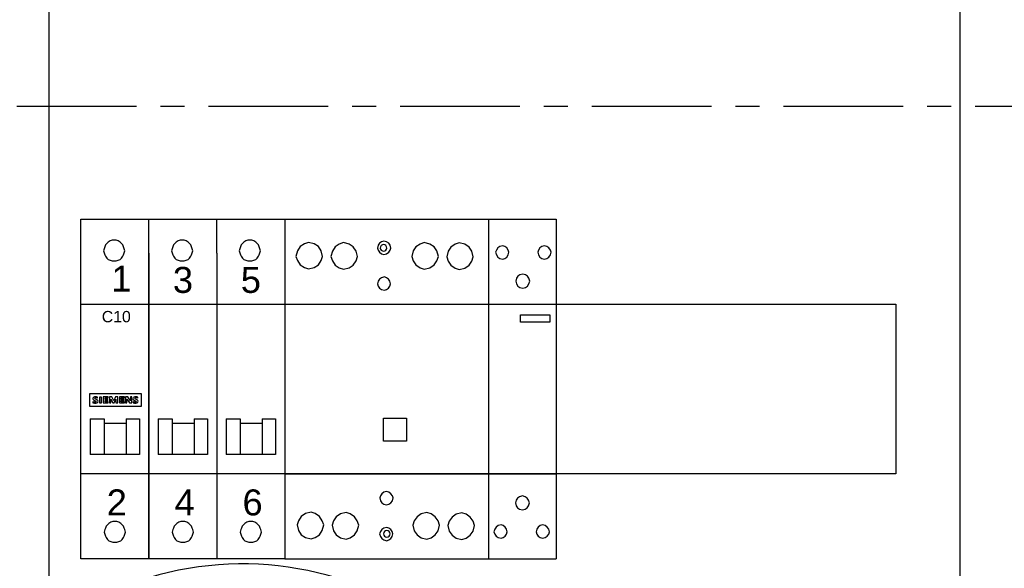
# Model space of a CAD drawing. Header units: millimetres. Extents: x 449515 to 838834, y -400723 to -307130.
# Tile 31 of 38: x 833591 to 836201, y -317605 to -316151. Entities that reach past the tile are written whole.
import ezdxf

# ---------------------------------------------------------------- set-up
doc = ezdxf.new("R2010")
doc.units = ezdxf.units.MM
doc.header["$LTSCALE"] = 25.4
doc.linetypes.add('CENTER', pattern=[2, 1.25, -0.25, 0.25, -0.25])
for name, color, linetype in [('!Siemens drzwi', 7, 'Continuous'), ('R5', 7, 'Continuous'), ('RPOMP', 7, 'Continuous')]:
    doc.layers.add(name, color=color, linetype=linetype)
doc.layers.add('!Siemens Podklad_8GK_sikus', color=250, linetype='Continuous', lineweight=100)
doc.styles.get("Standard").update_dxf_attribs({"font": 'arial.ttf'})

# ---------------------------------------------------------------- blocks, each defined once
blk = doc.blocks.new('D_A630_P_W1950-1800_S800-750_G210i')
at = {"color": 0}
blk.add_line((52.5, 185, 4.5), (52.5, 0, 4.5), dxfattribs=at)
blk = doc.blocks.new('AD_A630_P_W1950-1800_S800-750_G210~1')
at = {"layer": '!Siemens drzwi', "color": 0, "linetype": 'ByBlock', "lineweight": -2, "xscale": 10, "yscale": 10, "zscale": 10}
blk.add_blockref('D_A630_P_W1950-1800_S800-750_G210i', (0, 100), dxfattribs=at)
blk = doc.blocks.new('AD_8GK4351-4KK22')
at = {"color": 0}
for p, q in [((8.5, -25.63), (8.5, -575)), ((17, -547.5), (17, -502.5)), ((17, -502.5), (233, -502.5)), ((17, -547.5), (17, -502.5)), ((17, -502.5), (233, -502.5)), ((233, -502.5), (233, -547.5)), ((233, -502.5), (233, -547.5)), ((233, -502.5), (233, -547.5)), ((233, -547.5), (17, -547.5)), ((233, -547.5), (17, -547.5))]:
    blk.add_line(p, q, dxfattribs=at)
blk.add_arc((59.78, -657.06), 85.72, 49.8903, 106.802, dxfattribs=at)
blk = doc.blocks.new('*U670')
at = {"layer": '!Siemens Podklad_8GK_sikus', "color": 4, "linetype": 'CENTER', "lineweight": -2}
blk.add_line((0, -750), (500, -750), dxfattribs=at)
blk = doc.blocks.new('AD_5TT584-0~1')
at = {"color": 0, "linetype": 'Continuous'}
for p, q in [((0, 67.5), (0, -22.5)), ((0, 67.5), (54, 67.5)), ((4.1, 60.26), (3.36, 59.15)), ((5.21, 61), (4.1, 60.26)), ((6.33, 61.37), (5.21, 61)), ((7.81, 61), (6.33, 61.37)), ((8.93, 60.26), (7.81, 61)), ((9.67, 59.15), (8.93, 60.26)), ((13.37, 60.18), (12.63, 59.07)), ((14.48, 60.92), (13.37, 60.18)), ((15.59, 61.29), (14.48, 60.92)), ((17.08, 60.92), (15.59, 61.29)), ((18.19, 60.18), (17.08, 60.92)), ((18.94, 59.07), (18.19, 60.18)), ((24.77, 60.59), (24.59, 59.85)), ((25.14, 61.15), (24.77, 60.59)), ((25.7, 61.52), (25.14, 61.15)), ((25.42, 60.22), (25.33, 59.85)), ((25.61, 60.5), (25.42, 60.22)), ((25.89, 60.68), (25.61, 60.5)), ((26.26, 61.7), (25.7, 61.52)), ((26.26, 60.78), (25.89, 60.68)), ((27, 61.52), (26.26, 61.7)), ((26.54, 60.68), (26.26, 60.78)), ((26.81, 60.5), (26.54, 60.68)), ((27, 60.22), (26.81, 60.5)), ((27.56, 61.15), (27, 61.52)), ((27.09, 59.85), (27, 60.22)), ((27.93, 60.59), (27.56, 61.15)), ((28.11, 59.85), (27.93, 60.59)), ((34.79, 60.19), (34.05, 59.08)), ((35.9, 60.93), (34.79, 60.19)), ((37.01, 61.3), (35.9, 60.93)), ((38.5, 60.93), (37.01, 61.3)), ((39.61, 60.19), (38.5, 60.93)), ((40.35, 59.08), (39.61, 60.19)), ((44.05, 60.11), (43.31, 59)), ((45.17, 60.85), (44.05, 60.11)), ((46.28, 61.22), (45.17, 60.85)), ((47.77, 60.85), (46.28, 61.22)), ((48.88, 60.11), (47.77, 60.85)), ((49.62, 59), (48.88, 60.11)), ((3.36, 59.15), (2.99, 57.66)), ((2.99, 57.66), (3.36, 56.55)), ((10.04, 57.66), (9.67, 59.15)), ((9.67, 56.55), (10.04, 57.66)), ((12.63, 59.07), (12.25, 57.58)), ((12.25, 57.58), (12.63, 56.47)), ((19.31, 57.58), (18.94, 59.07)), ((18.94, 56.47), (19.31, 57.58)), ((24.59, 59.85), (24.77, 59.29)), ((24.77, 59.29), (25.14, 58.74)), ((25.14, 58.74), (25.7, 58.36)), ((25.33, 59.85), (25.42, 59.57)), ((25.42, 59.57), (25.61, 59.29)), ((25.61, 59.29), (25.89, 59.11)), ((25.7, 58.36), (26.26, 58.18)), ((25.89, 59.11), (26.26, 59.01)), ((26.26, 59.01), (26.54, 59.11)), ((26.26, 58.18), (27, 58.36)), ((26.54, 59.11), (26.81, 59.29)), ((26.81, 59.29), (27, 59.57)), ((27, 59.57), (27.09, 59.85)), ((27, 58.36), (27.56, 58.74)), ((27.56, 58.74), (27.93, 59.29)), ((27.93, 59.29), (28.11, 59.85)), ((34.05, 59.08), (33.67, 57.59)), ((33.67, 57.59), (34.05, 56.48)), ((40.73, 57.59), (40.35, 59.08)), ((40.35, 56.48), (40.73, 57.59)), ((43.31, 59), (42.94, 57.51)), ((42.94, 57.51), (43.31, 56.4)), ((49.99, 57.51), (49.62, 59)), ((49.62, 56.4), (49.99, 57.51)), ((3.36, 56.55), (4.1, 55.44)), ((4.1, 55.44), (5.21, 54.69)), ((7.81, 54.69), (8.93, 55.44)), ((8.93, 55.44), (9.67, 56.55)), ((12.63, 56.47), (13.37, 55.36)), ((13.37, 55.36), (14.48, 54.61)), ((17.08, 54.61), (18.19, 55.36)), ((18.19, 55.36), (18.94, 56.47)), ((34.05, 56.48), (34.79, 55.37)), ((34.79, 55.37), (35.9, 54.62)), ((38.5, 54.62), (39.61, 55.37)), ((39.61, 55.37), (40.35, 56.48)), ((43.31, 56.4), (44.05, 55.29)), ((44.05, 55.29), (45.17, 54.54)), ((47.77, 54.54), (48.88, 55.29)), ((48.88, 55.29), (49.62, 56.4)), ((5.21, 54.69), (6.33, 54.32)), ((6.33, 54.32), (7.81, 54.69)), ((14.48, 54.61), (15.59, 54.24)), ((15.59, 54.24), (17.08, 54.61)), ((35.9, 54.62), (37.01, 54.25)), ((37.01, 54.25), (38.5, 54.62)), ((45.17, 54.54), (46.28, 54.17)), ((46.28, 54.17), (47.77, 54.54)), ((24.75, 51.08), (24.56, 50.34)), ((24.56, 50.34), (24.75, 49.78)), ((25.12, 51.64), (24.75, 51.08)), ((24.75, 49.78), (25.12, 49.23)), ((25.67, 52.01), (25.12, 51.64)), ((26.42, 52.2), (25.67, 52.01)), ((26.97, 52.01), (26.42, 52.2)), ((27.53, 51.64), (26.97, 52.01)), ((27.9, 51.08), (27.53, 51.64)), ((27.53, 49.23), (27.9, 49.78)), ((28.09, 50.34), (27.9, 51.08)), ((27.9, 49.78), (28.09, 50.34)), ((25.12, 49.23), (25.67, 48.86)), ((25.67, 48.86), (26.42, 48.67)), ((26.42, 48.67), (26.97, 48.86)), ((26.97, 48.86), (27.53, 49.23)), ((0, 45), (54, 45)), ((0, 0), (54, 0)), ((26.31, -4.87), (25.75, -5.24)), ((26.87, -4.69), (26.31, -4.87)), ((27.61, -4.87), (26.87, -4.69)), ((28.17, -5.24), (27.61, -4.87)), ((25.38, -5.8), (25.2, -6.36)), ((25.2, -6.36), (25.38, -7.1)), ((25.75, -5.24), (25.38, -5.8)), ((25.38, -7.1), (25.75, -7.66)), ((25.75, -7.66), (26.31, -8.03)), ((27.61, -8.03), (28.17, -7.66)), ((28.54, -5.8), (28.17, -5.24)), ((28.17, -7.66), (28.54, -7.1)), ((28.72, -6.36), (28.54, -5.8)), ((28.54, -7.1), (28.72, -6.36)), ((7, -10.15), (5.52, -10.52)), ((8.12, -10.52), (7, -10.15)), ((16.27, -10.23), (14.78, -10.6)), ((17.38, -10.6), (16.27, -10.23)), ((26.31, -8.03), (26.87, -8.21)), ((26.87, -8.21), (27.61, -8.03)), ((37.69, -10.22), (36.2, -10.59)), ((38.8, -10.59), (37.69, -10.22)), ((46.96, -10.3), (45.47, -10.67)), ((48.07, -10.67), (46.96, -10.3)), ((3.66, -12.38), (3.29, -13.49)), ((4.4, -11.26), (3.66, -12.38)), ((5.52, -10.52), (4.4, -11.26)), ((9.23, -11.26), (8.12, -10.52)), ((9.97, -12.38), (9.23, -11.26)), ((10.34, -13.49), (9.97, -12.38)), ((12.93, -12.46), (12.56, -13.57)), ((13.67, -11.34), (12.93, -12.46)), ((14.78, -10.6), (13.67, -11.34)), ((18.5, -11.34), (17.38, -10.6)), ((19.24, -12.46), (18.5, -11.34)), ((19.61, -13.57), (19.24, -12.46)), ((34.35, -12.45), (33.98, -13.56)), ((35.09, -11.33), (34.35, -12.45)), ((36.2, -10.59), (35.09, -11.33)), ((39.92, -11.33), (38.8, -10.59)), ((40.66, -12.45), (39.92, -11.33)), ((41.03, -13.56), (40.66, -12.45)), ((43.62, -12.53), (43.24, -13.64)), ((44.36, -11.41), (43.62, -12.53)), ((45.47, -10.67), (44.36, -11.41)), ((49.18, -11.41), (48.07, -10.67)), ((49.92, -12.53), (49.18, -11.41)), ((50.3, -13.64), (49.92, -12.53)), ((3.29, -13.49), (3.66, -14.97)), ((3.66, -14.97), (4.4, -16.09)), ((9.23, -16.09), (9.97, -14.97)), ((9.97, -14.97), (10.34, -13.49)), ((12.56, -13.57), (12.93, -15.05)), ((12.93, -15.05), (13.67, -16.17)), ((18.5, -16.17), (19.24, -15.05)), ((19.24, -15.05), (19.61, -13.57)), ((25.36, -15.27), (25.17, -15.83)), ((25.73, -14.71), (25.36, -15.27)), ((26.28, -14.34), (25.73, -14.71)), ((26.28, -15.55), (26.19, -15.83)), ((27.03, -14.16), (26.28, -14.34)), ((26.47, -15.27), (26.28, -15.55)), ((26.75, -15.08), (26.47, -15.27)), ((27.03, -14.99), (26.75, -15.08)), ((27.58, -14.34), (27.03, -14.16)), ((27.4, -15.08), (27.03, -14.99)), ((27.68, -15.27), (27.4, -15.08)), ((28.14, -14.71), (27.58, -14.34)), ((27.86, -15.55), (27.68, -15.27)), ((27.95, -15.83), (27.86, -15.55)), ((28.51, -15.27), (28.14, -14.71)), ((28.7, -15.83), (28.51, -15.27)), ((33.98, -13.56), (34.35, -15.04)), ((34.35, -15.04), (35.09, -16.16)), ((39.92, -16.16), (40.66, -15.04)), ((40.66, -15.04), (41.03, -13.56)), ((43.24, -13.64), (43.62, -15.12)), ((43.62, -15.12), (44.36, -16.24)), ((49.18, -16.24), (49.92, -15.12)), ((49.92, -15.12), (50.3, -13.64)), ((4.4, -16.09), (5.52, -16.83)), ((5.52, -16.83), (7, -17.2)), ((7, -17.2), (8.12, -16.83)), ((8.12, -16.83), (9.23, -16.09)), ((13.67, -16.17), (14.78, -16.91)), ((14.78, -16.91), (16.27, -17.28)), ((16.27, -17.28), (17.38, -16.91)), ((17.38, -16.91), (18.5, -16.17)), ((25.17, -15.83), (25.36, -16.57)), ((25.36, -16.57), (25.73, -17.12)), ((25.73, -17.12), (26.28, -17.5)), ((26.19, -15.83), (26.28, -16.2)), ((26.28, -16.2), (26.47, -16.47)), ((26.28, -17.5), (27.03, -17.68)), ((26.47, -16.47), (26.75, -16.66)), ((26.75, -16.66), (27.03, -16.75)), ((27.03, -16.75), (27.4, -16.66)), ((27.03, -17.68), (27.58, -17.5)), ((27.4, -16.66), (27.68, -16.47)), ((27.58, -17.5), (28.14, -17.12)), ((27.68, -16.47), (27.86, -16.2)), ((27.86, -16.2), (27.95, -15.83)), ((28.14, -17.12), (28.51, -16.57)), ((28.51, -16.57), (28.7, -15.83)), ((35.09, -16.16), (36.2, -16.9)), ((36.2, -16.9), (37.69, -17.27)), ((37.69, -17.27), (38.8, -16.9)), ((38.8, -16.9), (39.92, -16.16)), ((44.36, -16.24), (45.47, -16.98)), ((45.47, -16.98), (46.96, -17.35)), ((46.96, -17.35), (48.07, -16.98)), ((48.07, -16.98), (49.18, -16.24)), ((0, -22.5), (54, -22.5))]:
    blk.add_line(p, q, dxfattribs=at)
at = {"color": 0}
for p, q in [((54, 67.5), (54, -22.5)), ((26.21, 8.69), (26.21, 14.74)), ((26.21, 14.74), (32.26, 14.74)), ((32.26, 14.74), (32.26, 8.69)), ((32.26, 8.69), (26.21, 8.69))]:
    blk.add_line(p, q, dxfattribs=at)
blk = doc.blocks.new('AD_5TT580-0(2)~1')
at = {"color": 0, "linetype": 'Continuous'}
for p, q in [((0, 67.5), (0, -22.5)), ((0, 67.5), (18, 67.5)), ((18, 67.5), (18, -22.5)), ((18, 67.5), (18, -22.5)), ((3.03, 60.27), (2.48, 59.9)), ((3.78, 60.45), (3.03, 60.27)), ((4.33, 60.27), (3.78, 60.45)), ((4.89, 59.9), (4.33, 60.27)), ((14.2, 60.27), (13.64, 59.9)), ((14.75, 60.45), (14.2, 60.27)), ((15.49, 60.27), (14.75, 60.45)), ((16.05, 59.9), (15.49, 60.27)), ((2.11, 59.34), (1.92, 58.78)), ((1.92, 58.78), (2.11, 58.04)), ((2.48, 59.9), (2.11, 59.34)), ((2.11, 58.04), (2.48, 57.48)), ((2.48, 57.48), (3.03, 57.11)), ((4.33, 57.11), (4.89, 57.48)), ((5.26, 59.34), (4.89, 59.9)), ((4.89, 57.48), (5.26, 58.04)), ((5.45, 58.78), (5.26, 59.34)), ((5.26, 58.04), (5.45, 58.78)), ((13.27, 59.34), (13.08, 58.78)), ((13.08, 58.78), (13.27, 58.04)), ((13.64, 59.9), (13.27, 59.34)), ((13.27, 58.04), (13.64, 57.48)), ((13.64, 57.48), (14.2, 57.11)), ((15.49, 57.11), (16.05, 57.48)), ((16.42, 59.34), (16.05, 59.9)), ((16.05, 57.48), (16.42, 58.04)), ((16.61, 58.78), (16.42, 59.34)), ((16.42, 58.04), (16.61, 58.78)), ((3.03, 57.11), (3.78, 56.93)), ((3.78, 56.93), (4.33, 57.11)), ((14.2, 57.11), (14.75, 56.93)), ((14.75, 56.93), (15.49, 57.11)), ((7.79, 52.39), (7.42, 51.84)), ((8.35, 52.77), (7.79, 52.39)), ((9.09, 52.95), (8.35, 52.77)), ((9.83, 52.77), (9.09, 52.95)), ((10.39, 52.39), (9.83, 52.77)), ((10.76, 51.84), (10.39, 52.39)), ((7.42, 51.84), (7.23, 51.1)), ((7.23, 51.1), (7.42, 50.35)), ((7.42, 50.35), (7.79, 49.8)), ((7.79, 49.8), (8.35, 49.43)), ((9.83, 49.43), (10.39, 49.8)), ((10.39, 49.8), (10.76, 50.35)), ((10.95, 51.1), (10.76, 51.84)), ((10.76, 50.35), (10.95, 51.1)), ((8.35, 49.43), (9.09, 49.24)), ((9.09, 49.24), (9.83, 49.43)), ((0, 45), (18, 45)), ((0, 0), (18, 0)), ((7.33, -6.95), (7.14, -7.69)), ((7.14, -7.69), (7.33, -8.43)), ((7.7, -6.39), (7.33, -6.95)), ((8.26, -6.02), (7.7, -6.39)), ((9, -5.83), (8.26, -6.02)), ((9.74, -6.02), (9, -5.83)), ((10.3, -6.39), (9.74, -6.02)), ((10.67, -6.95), (10.3, -6.39)), ((10.86, -7.69), (10.67, -6.95)), ((10.67, -8.43), (10.86, -7.69)), ((7.33, -8.43), (7.7, -8.99)), ((7.7, -8.99), (8.26, -9.36)), ((8.26, -9.36), (9, -9.54)), ((9, -9.54), (9.74, -9.36)), ((9.74, -9.36), (10.3, -8.99)), ((10.3, -8.99), (10.67, -8.43)), ((1.67, -14.63), (1.48, -15.37)), ((1.48, -15.37), (1.67, -15.93)), ((2.04, -14.08), (1.67, -14.63)), ((2.59, -13.7), (2.04, -14.08)), ((3.34, -13.52), (2.59, -13.7)), ((3.89, -13.7), (3.34, -13.52)), ((4.45, -14.08), (3.89, -13.7)), ((4.82, -14.63), (4.45, -14.08)), ((5.01, -15.37), (4.82, -14.63)), ((4.82, -15.93), (5.01, -15.37)), ((12.83, -14.63), (12.64, -15.37)), ((12.64, -15.37), (12.83, -15.93)), ((13.2, -14.08), (12.83, -14.63)), ((13.76, -13.7), (13.2, -14.08)), ((14.31, -13.52), (13.76, -13.7)), ((15.06, -13.7), (14.31, -13.52)), ((15.61, -14.08), (15.06, -13.7)), ((15.98, -14.63), (15.61, -14.08)), ((16.17, -15.37), (15.98, -14.63)), ((15.98, -15.93), (16.17, -15.37)), ((1.67, -15.93), (2.04, -16.49)), ((2.04, -16.49), (2.59, -16.86)), ((2.59, -16.86), (3.34, -17.04)), ((3.34, -17.04), (3.89, -16.86)), ((3.89, -16.86), (4.45, -16.49)), ((4.45, -16.49), (4.82, -15.93)), ((12.83, -15.93), (13.2, -16.49)), ((13.2, -16.49), (13.76, -16.86)), ((13.76, -16.86), (14.31, -17.04)), ((14.31, -17.04), (15.06, -16.86)), ((15.06, -16.86), (15.61, -16.49)), ((15.61, -16.49), (15.98, -15.93)), ((0, -22.5), (18, -22.5))]:
    blk.add_line(p, q, dxfattribs=at)
at = {"color": 0}
for p, q in [((8.54, 40.26), (8.54, 42.2)), ((8.54, 42.2), (16.27, 42.2)), ((16.27, 42.2), (16.27, 40.26)), ((16.27, 40.26), (8.54, 40.26))]:
    blk.add_line(p, q, dxfattribs=at)
blk = doc.blocks.new('AD_SIEMENS_znaczeki')
at = {"color": 0}
for p, q in [((1755.293, 772.573), (1755.293, 771.993)), ((1757.763, 772.573), (1755.293, 772.573)), ((1757.763, 771.993), (1757.763, 772.573)), ((1755.45, 772.205), (1755.45, 772.149)), ((1755.501, 772.274), (1755.599, 772.234)), ((1755.652, 772.292), (1755.544, 772.343)), ((1755.675, 772.372), (1755.675, 772.422)), ((1755.773, 772.425), (1755.773, 772.143)), ((1755.864, 772.425), (1755.773, 772.425)), ((1755.773, 772.143), (1755.864, 772.143)), ((1755.864, 772.143), (1755.864, 772.425)), ((1755.939, 772.426), (1755.939, 772.141)), ((1756.18, 772.426), (1755.939, 772.426)), ((1755.939, 772.141), (1756.18, 772.141)), ((1756.03, 772.309), (1756.03, 772.379)), ((1756.03, 772.379), (1756.18, 772.379)), ((1756.159, 772.309), (1756.03, 772.309)), ((1756.03, 772.193), (1756.03, 772.266)), ((1756.03, 772.266), (1756.159, 772.266)), ((1756.18, 772.193), (1756.03, 772.193)), ((1756.159, 772.266), (1756.159, 772.309)), ((1756.18, 772.379), (1756.18, 772.426)), ((1756.18, 772.141), (1756.18, 772.193)), ((1756.235, 772.426), (1756.235, 772.141)), ((1756.347, 772.426), (1756.235, 772.426)), ((1756.235, 772.141), (1756.299, 772.141)), ((1756.299, 772.141), (1756.299, 772.321)), ((1756.299, 772.321), (1756.399, 772.141)), ((1756.444, 772.251), (1756.347, 772.426)), ((1756.399, 772.141), (1756.458, 772.141)), ((1756.53, 772.426), (1756.444, 772.251)), ((1756.458, 772.141), (1756.546, 772.321)), ((1756.637, 772.426), (1756.53, 772.426)), ((1756.546, 772.321), (1756.546, 772.141)), ((1756.546, 772.141), (1756.637, 772.141)), ((1756.637, 772.141), (1756.637, 772.426)), ((1756.712, 772.426), (1756.712, 772.141)), ((1756.953, 772.426), (1756.712, 772.426)), ((1756.712, 772.141), (1756.953, 772.141)), ((1756.803, 772.309), (1756.803, 772.379)), ((1756.803, 772.379), (1756.953, 772.379)), ((1756.932, 772.309), (1756.803, 772.309)), ((1756.803, 772.193), (1756.803, 772.266)), ((1756.803, 772.266), (1756.932, 772.266)), ((1756.953, 772.193), (1756.803, 772.193)), ((1756.932, 772.266), (1756.932, 772.309)), ((1756.953, 772.379), (1756.953, 772.426)), ((1756.953, 772.141), (1756.953, 772.193)), ((1757.008, 772.426), (1757.008, 772.141)), ((1757.11, 772.426), (1757.008, 772.426)), ((1757.008, 772.141), (1757.072, 772.141)), ((1757.072, 772.141), (1757.072, 772.326)), ((1757.072, 772.326), (1757.2, 772.141)), ((1757.238, 772.245), (1757.11, 772.426)), ((1757.2, 772.141), (1757.303, 772.141)), ((1757.238, 772.426), (1757.238, 772.245)), ((1757.303, 772.426), (1757.238, 772.426)), ((1757.303, 772.141), (1757.303, 772.426)), ((1757.361, 772.209), (1757.361, 772.149)), ((1757.407, 772.277), (1757.51, 772.227)), ((1757.563, 772.292), (1757.455, 772.343)), ((1757.585, 772.372), (1757.585, 772.422)), ((1755.293, 771.993), (1757.763, 771.993))]:
    blk.add_line(p, q, dxfattribs=at)
for centre, major_axis, start_param, end_param in [((1755.532, 772.346), (0.0852, 0), 2.06576, 3.66098), ((1755.562, 772.527), (0.383, 0), 4.4151, 4.655269), ((1755.557, 772.547), (0.465, 0), 4.480311, 4.786895), ((1755.542, 772.351), (-0.0968, 0), 0.519387, 1.135975), ((1755.576, 772.275), (-0.178, 0), -1.570796, -1.075832), ((1755.554, 772.36), (-0.0209, 0), -1.07402, 1.07402), ((1755.547, 772.289), (0.112, 0), 4.655269, 5.197087), ((1755.581, 772.316), (-0.0775, 0), 4.682533, 5.209165), ((1755.576, 772.023), (-0.465, 0), 4.499109, 4.712389), ((1755.572, 772.047), (0.383, 0), 1.298767, 1.54094), ((1755.579, 772.282), (0.163, 0), -1.49629, -1.148117), ((1755.589, 772.218), (-0.0209, 0), 2.055494, 4.227691), ((1755.609, 772.223), (0.0891, 0), -1.148117, 1.07402), ((1757.443, 772.346), (0.0852, 0), 2.06576, 3.66098), ((1757.486, 772.527), (0.383, 0), 4.378973, 4.682131), ((1757.468, 772.547), (-0.465, 0), 1.338719, 1.645302), ((1757.453, 772.351), (-0.0968, 0), 0.519387, 1.07402), ((1757.487, 772.275), (-0.178, 0), -1.570796, -1.075832), ((1757.465, 772.36), (0.0209, 0), 2.067572, 4.215613), ((1757.491, 772.316), (-0.0775, 0), 4.682533, 5.209165), ((1757.478, 772.289), (0.112, 0), 4.682131, 4.957102), ((1757.487, 772.023), (-0.465, 0), 4.499109, 4.712389), ((1757.482, 772.047), (0.383, 0), 1.298767, 1.54094), ((1757.49, 772.282), (0.163, 0), -1.49629, -1.148117), ((1757.5, 772.211), (-0.0209, 0), 1.815509, 4.215613), ((1757.52, 772.223), (0.0891, 0), -1.148117, 1.07402)]:
    blk.add_ellipse(centre, major_axis=major_axis, ratio=0.878278, start_param=start_param, end_param=end_param, dxfattribs=at)

msp = doc.modelspace()

# ---------------------------------------------------------------- linework, layer by layer
at = {"color": 0}
for p, q in [((833753.8195, -316680.1288, -200), (834293.8195, -316680.1288, -200)), ((833933.8195, -316770.1288, -200), (833933.8195, -316680.1288, -200)), ((833933.8195, -316770.1288, -200), (833933.8195, -316680.1288, -200)), ((834113.8195, -316770.1288, -200), (834113.8195, -316680.1288, -200)), ((833778.5254, -317208.6582, -200), (833815.5842, -317208.6582, -200)), ((833873.8195, -317208.6582, -200), (833909.1136, -317208.6582, -200)), ((833958.5254, -317208.6582, -200), (833995.5842, -317208.6582, -200)), ((834053.8195, -317208.6582, -200), (834089.1136, -317208.6582, -200)), ((834138.5254, -317208.6582, -200), (834175.5842, -317208.6582, -200)), ((834233.8195, -317208.6582, -200), (834269.1136, -317208.6582, -200)), ((834293.8195, -317355.1288, -200), (833753.8195, -317355.1288, -200))]:
    msp.add_line(p, q, dxfattribs=at)
at = {"color": 0, "linetype": 'Continuous'}
for p, q in [((833753.8195, -317580.1288, -200), (833753.8195, -316680.1288, -200)), ((834293.8195, -316680.1288, -200), (834293.8195, -317580.1288, -200)), ((833816.9328, -316753.4764, -200), (833815.1681, -316758.7705, -200)), ((833818.6975, -316748.1823, -200), (833816.9328, -316753.4764, -200)), ((833822.2269, -316744.6529, -200), (833818.6975, -316748.1823, -200)), ((833825.7563, -316741.1235, -200), (833822.2269, -316744.6529, -200)), ((833831.0504, -316737.5941, -200), (833825.7563, -316741.1235, -200)), ((833836.3445, -316735.8293, -200), (833831.0504, -316737.5941, -200)), ((833841.6387, -316735.8293, -200), (833836.3445, -316735.8293, -200)), ((833846.9328, -316735.8293, -200), (833841.6387, -316735.8293, -200)), ((833852.2269, -316737.5941, -200), (833846.9328, -316735.8293, -200)), ((833857.521, -316741.1235, -200), (833852.2269, -316737.5941, -200)), ((833861.0504, -316744.6529, -200), (833857.521, -316741.1235, -200)), ((833864.5798, -316748.1823, -200), (833861.0504, -316744.6529, -200)), ((833866.3445, -316753.4764, -200), (833864.5798, -316748.1823, -200)), ((833868.1092, -316758.7705, -200), (833866.3445, -316753.4764, -200)), ((833996.9328, -316753.4764, -200), (833995.1681, -316758.7705, -200)), ((833998.6975, -316748.1823, -200), (833996.9328, -316753.4764, -200)), ((834002.2269, -316744.6529, -200), (833998.6975, -316748.1823, -200)), ((834005.7563, -316741.1235, -200), (834002.2269, -316744.6529, -200)), ((834011.0504, -316737.5941, -200), (834005.7563, -316741.1235, -200)), ((834016.3445, -316735.8293, -200), (834011.0504, -316737.5941, -200)), ((834021.6387, -316735.8293, -200), (834016.3445, -316735.8293, -200)), ((834026.9328, -316735.8293, -200), (834021.6387, -316735.8293, -200)), ((834032.2269, -316737.5941, -200), (834026.9328, -316735.8293, -200)), ((834037.521, -316741.1235, -200), (834032.2269, -316737.5941, -200)), ((834041.0504, -316744.6529, -200), (834037.521, -316741.1235, -200)), ((834044.5798, -316748.1823, -200), (834041.0504, -316744.6529, -200)), ((834046.3445, -316753.4764, -200), (834044.5798, -316748.1823, -200)), ((834048.1092, -316758.7705, -200), (834046.3445, -316753.4764, -200)), ((834176.9328, -316753.4764, -200), (834175.1681, -316758.7705, -200)), ((834178.6975, -316748.1823, -200), (834176.9328, -316753.4764, -200)), ((834182.2269, -316744.6529, -200), (834178.6975, -316748.1823, -200)), ((834185.7563, -316741.1235, -200), (834182.2269, -316744.6529, -200)), ((834191.0504, -316737.5941, -200), (834185.7563, -316741.1235, -200)), ((834196.3445, -316735.8293, -200), (834191.0504, -316737.5941, -200)), ((834201.6387, -316735.8293, -200), (834196.3445, -316735.8293, -200)), ((834206.9328, -316735.8293, -200), (834201.6387, -316735.8293, -200)), ((834212.2269, -316737.5941, -200), (834206.9328, -316735.8293, -200)), ((834217.521, -316741.1235, -200), (834212.2269, -316737.5941, -200)), ((834221.0504, -316744.6529, -200), (834217.521, -316741.1235, -200)), ((834224.5798, -316748.1823, -200), (834221.0504, -316744.6529, -200)), ((834226.3445, -316753.4764, -200), (834224.5798, -316748.1823, -200)), ((834228.1092, -316758.7705, -200), (834226.3445, -316753.4764, -200)), ((833815.1681, -316758.7705, -200), (833813.4034, -316764.0646, -200)), ((833813.4034, -316764.0646, -200), (833815.1681, -316769.3588, -200)), ((833815.1681, -316769.3588, -200), (833816.9328, -316774.6529, -200)), ((833816.9328, -316774.6529, -200), (833818.6975, -316778.1823, -200)), ((833818.6975, -316778.1823, -200), (833822.2269, -316783.4764, -200)), ((833822.2269, -316783.4764, -200), (833825.7563, -316787.0058, -200)), ((833857.521, -316787.0058, -200), (833861.0504, -316783.4764, -200)), ((833861.0504, -316783.4764, -200), (833864.5798, -316778.1823, -200)), ((833864.5798, -316778.1823, -200), (833866.3445, -316774.6529, -200)), ((833866.3445, -316774.6529, -200), (833868.1092, -316769.3588, -200)), ((833869.874, -316764.0646, -200), (833868.1092, -316758.7705, -200)), ((833868.1092, -316769.3588, -200), (833869.874, -316764.0646, -200)), ((833933.8195, -316770.1288, -200), (833933.8195, -317580.1288, -200)), ((833933.8195, -317580.1288, -200), (833933.8195, -316770.1288, -200)), ((833995.1681, -316758.7705, -200), (833993.4034, -316764.0646, -200)), ((833993.4034, -316764.0646, -200), (833995.1681, -316769.3588, -200)), ((833995.1681, -316769.3588, -200), (833996.9328, -316774.6529, -200)), ((833996.9328, -316774.6529, -200), (833998.6975, -316778.1823, -200)), ((833998.6975, -316778.1823, -200), (834002.2269, -316783.4764, -200)), ((834002.2269, -316783.4764, -200), (834005.7563, -316787.0058, -200)), ((834037.521, -316787.0058, -200), (834041.0504, -316783.4764, -200)), ((834041.0504, -316783.4764, -200), (834044.5798, -316778.1823, -200)), ((834044.5798, -316778.1823, -200), (834046.3445, -316774.6529, -200)), ((834046.3445, -316774.6529, -200), (834048.1092, -316769.3588, -200)), ((834049.874, -316764.0646, -200), (834048.1092, -316758.7705, -200)), ((834048.1092, -316769.3588, -200), (834049.874, -316764.0646, -200)), ((834113.8195, -316770.1288, -200), (834113.8195, -317580.1288, -200)), ((834175.1681, -316758.7705, -200), (834173.4034, -316764.0646, -200)), ((834173.4034, -316764.0646, -200), (834175.1681, -316769.3588, -200)), ((834175.1681, -316769.3588, -200), (834176.9328, -316774.6529, -200)), ((834176.9328, -316774.6529, -200), (834178.6975, -316778.1823, -200)), ((834178.6975, -316778.1823, -200), (834182.2269, -316783.4764, -200)), ((834182.2269, -316783.4764, -200), (834185.7563, -316787.0058, -200)), ((834217.521, -316787.0058, -200), (834221.0504, -316783.4764, -200)), ((834221.0504, -316783.4764, -200), (834224.5798, -316778.1823, -200)), ((834224.5798, -316778.1823, -200), (834226.3445, -316774.6529, -200)), ((834226.3445, -316774.6529, -200), (834228.1092, -316769.3588, -200)), ((834229.874, -316764.0646, -200), (834228.1092, -316758.7705, -200)), ((834228.1092, -316769.3588, -200), (834229.874, -316764.0646, -200)), ((833825.7563, -316787.0058, -200), (833831.0504, -316788.7705, -200)), ((833831.0504, -316788.7705, -200), (833836.3445, -316790.5352, -200)), ((833836.3445, -316790.5352, -200), (833841.6387, -316790.5352, -200)), ((833841.6387, -316790.5352, -200), (833846.9328, -316790.5352, -200)), ((833846.9328, -316790.5352, -200), (833852.2269, -316788.7705, -200)), ((833852.2269, -316788.7705, -200), (833857.521, -316787.0058, -200)), ((834005.7563, -316787.0058, -200), (834011.0504, -316788.7705, -200)), ((834011.0504, -316788.7705, -200), (834016.3445, -316790.5352, -200)), ((834016.3445, -316790.5352, -200), (834021.6387, -316790.5352, -200)), ((834021.6387, -316790.5352, -200), (834026.9328, -316790.5352, -200)), ((834026.9328, -316790.5352, -200), (834032.2269, -316788.7705, -200)), ((834032.2269, -316788.7705, -200), (834037.521, -316787.0058, -200)), ((834185.7563, -316787.0058, -200), (834191.0504, -316788.7705, -200)), ((834191.0504, -316788.7705, -200), (834196.3445, -316790.5352, -200)), ((834196.3445, -316790.5352, -200), (834201.6387, -316790.5352, -200)), ((834201.6387, -316790.5352, -200), (834206.9328, -316790.5352, -200)), ((834206.9328, -316790.5352, -200), (834212.2269, -316788.7705, -200)), ((834212.2269, -316788.7705, -200), (834217.521, -316787.0058, -200)), ((833753.8195, -316905.1288, -200), (834293.8195, -316905.1288, -200)), ((833778.5254, -317208.6582, -200), (833778.5254, -317303.9523, -200)), ((833815.5842, -317208.6582, -200), (833815.5842, -317303.9523, -200)), ((833873.8195, -317221.0111, -200), (833815.5842, -317221.0111, -200)), ((833873.8195, -317208.6582, -200), (833873.8195, -317303.9523, -200)), ((833909.1136, -317208.6582, -200), (833909.1136, -317303.9523, -200)), ((833958.5254, -317208.6582, -200), (833958.5254, -317303.9523, -200)), ((833995.5842, -317208.6582, -200), (833995.5842, -317303.9523, -200)), ((834053.8195, -317221.0111, -200), (833995.5842, -317221.0111, -200)), ((834053.8195, -317208.6582, -200), (834053.8195, -317303.9523, -200)), ((834089.1136, -317208.6582, -200), (834089.1136, -317303.9523, -200)), ((834175.5842, -317208.6582, -200), (834175.5842, -317303.9523, -200)), ((834233.8195, -317221.0111, -200), (834175.5842, -317221.0111, -200)), ((834233.8195, -317208.6582, -200), (834233.8195, -317303.9523, -200)), ((834269.1136, -317208.6582, -200), (834269.1136, -317303.9523, -200)), ((833909.1136, -317303.9523, -200), (833778.5254, -317303.9523, -200)), ((834089.1136, -317303.9523, -200), (833958.5254, -317303.9523, -200)), ((834269.1136, -317303.9523, -200), (834138.5254, -317303.9523, -200)), ((833827.9371, -317486.5994, -200), (833824.4077, -317490.1288, -200)), ((833833.2313, -317483.0699, -200), (833827.9371, -317486.5994, -200)), ((833838.5254, -317481.3052, -200), (833833.2313, -317483.0699, -200)), ((833843.8195, -317481.3052, -200), (833838.5254, -317481.3052, -200)), ((833849.1136, -317481.3052, -200), (833843.8195, -317481.3052, -200)), ((833854.4077, -317483.0699, -200), (833849.1136, -317481.3052, -200)), ((833859.7018, -317486.5994, -200), (833854.4077, -317483.0699, -200)), ((833863.2313, -317490.1288, -200), (833859.7018, -317486.5994, -200)), ((834007.9371, -317486.5994, -200), (834004.4077, -317490.1288, -200)), ((834013.2313, -317483.0699, -200), (834007.9371, -317486.5994, -200)), ((834018.5254, -317481.3052, -200), (834013.2313, -317483.0699, -200)), ((834023.8195, -317481.3052, -200), (834018.5254, -317481.3052, -200)), ((834029.1136, -317481.3052, -200), (834023.8195, -317481.3052, -200)), ((834034.4077, -317483.0699, -200), (834029.1136, -317481.3052, -200)), ((834039.7018, -317486.5994, -200), (834034.4077, -317483.0699, -200)), ((834043.2313, -317490.1288, -200), (834039.7018, -317486.5994, -200)), ((834187.9371, -317486.5994, -200), (834184.4077, -317490.1288, -200)), ((834193.2313, -317483.0699, -200), (834187.9371, -317486.5994, -200)), ((834198.5254, -317481.3052, -200), (834193.2313, -317483.0699, -200)), ((834203.8195, -317481.3052, -200), (834198.5254, -317481.3052, -200)), ((834209.1136, -317481.3052, -200), (834203.8195, -317481.3052, -200)), ((834214.4077, -317483.0699, -200), (834209.1136, -317481.3052, -200)), ((834219.7018, -317486.5994, -200), (834214.4077, -317483.0699, -200)), ((834223.2313, -317490.1288, -200), (834219.7018, -317486.5994, -200)), ((833817.3489, -317502.4817, -200), (833815.5842, -317509.5405, -200)), ((833815.5842, -317509.5405, -200), (833817.3489, -317514.8346, -200)), ((833819.1136, -317498.9523, -200), (833817.3489, -317502.4817, -200)), ((833817.3489, -317514.8346, -200), (833819.1136, -317520.1288, -200)), ((833820.8783, -317493.6582, -200), (833819.1136, -317498.9523, -200)), ((833824.4077, -317490.1288, -200), (833820.8783, -317493.6582, -200)), ((833866.7607, -317493.6582, -200), (833863.2313, -317490.1288, -200)), ((833868.5254, -317498.9523, -200), (833866.7607, -317493.6582, -200)), ((833870.2901, -317502.4817, -200), (833868.5254, -317498.9523, -200)), ((833868.5254, -317520.1288, -200), (833870.2901, -317514.8346, -200)), ((833872.0548, -317509.5405, -200), (833870.2901, -317502.4817, -200)), ((833870.2901, -317514.8346, -200), (833872.0548, -317509.5405, -200)), ((833997.3489, -317502.4817, -200), (833995.5842, -317509.5405, -200)), ((833995.5842, -317509.5405, -200), (833997.3489, -317514.8346, -200)), ((833999.1136, -317498.9523, -200), (833997.3489, -317502.4817, -200)), ((833997.3489, -317514.8346, -200), (833999.1136, -317520.1288, -200)), ((834000.8783, -317493.6582, -200), (833999.1136, -317498.9523, -200)), ((834004.4077, -317490.1288, -200), (834000.8783, -317493.6582, -200)), ((834046.7607, -317493.6582, -200), (834043.2313, -317490.1288, -200)), ((834048.5254, -317498.9523, -200), (834046.7607, -317493.6582, -200)), ((834050.2901, -317502.4817, -200), (834048.5254, -317498.9523, -200)), ((834048.5254, -317520.1288, -200), (834050.2901, -317514.8346, -200)), ((834052.0548, -317509.5405, -200), (834050.2901, -317502.4817, -200)), ((834050.2901, -317514.8346, -200), (834052.0548, -317509.5405, -200)), ((834177.3489, -317502.4817, -200), (834175.5842, -317509.5405, -200)), ((834175.5842, -317509.5405, -200), (834177.3489, -317514.8346, -200)), ((834179.1136, -317498.9523, -200), (834177.3489, -317502.4817, -200)), ((834177.3489, -317514.8346, -200), (834179.1136, -317520.1288, -200)), ((834180.8783, -317493.6582, -200), (834179.1136, -317498.9523, -200)), ((834184.4077, -317490.1288, -200), (834180.8783, -317493.6582, -200)), ((834226.7607, -317493.6582, -200), (834223.2313, -317490.1288, -200)), ((834228.5254, -317498.9523, -200), (834226.7607, -317493.6582, -200)), ((834230.2901, -317502.4817, -200), (834228.5254, -317498.9523, -200)), ((834228.5254, -317520.1288, -200), (834230.2901, -317514.8346, -200)), ((834232.0548, -317509.5405, -200), (834230.2901, -317502.4817, -200)), ((834230.2901, -317514.8346, -200), (834232.0548, -317509.5405, -200)), ((833819.1136, -317520.1288, -200), (833820.8783, -317523.6582, -200)), ((833820.8783, -317523.6582, -200), (833824.4077, -317528.9523, -200)), ((833824.4077, -317528.9523, -200), (833827.9371, -317532.4817, -200)), ((833827.9371, -317532.4817, -200), (833833.2313, -317534.2464, -200)), ((833833.2313, -317534.2464, -200), (833838.5254, -317536.0111, -200)), ((833838.5254, -317536.0111, -200), (833843.8195, -317536.0111, -200)), ((833843.8195, -317536.0111, -200), (833849.1136, -317536.0111, -200)), ((833849.1136, -317536.0111, -200), (833854.4077, -317534.2464, -200)), ((833854.4077, -317534.2464, -200), (833859.7018, -317532.4817, -200)), ((833859.7018, -317532.4817, -200), (833863.2313, -317528.9523, -200)), ((833863.2313, -317528.9523, -200), (833866.7607, -317523.6582, -200)), ((833866.7607, -317523.6582, -200), (833868.5254, -317520.1288, -200)), ((833999.1136, -317520.1288, -200), (834000.8783, -317523.6582, -200)), ((834000.8783, -317523.6582, -200), (834004.4077, -317528.9523, -200)), ((834004.4077, -317528.9523, -200), (834007.9371, -317532.4817, -200)), ((834007.9371, -317532.4817, -200), (834013.2313, -317534.2464, -200)), ((834013.2313, -317534.2464, -200), (834018.5254, -317536.0111, -200)), ((834018.5254, -317536.0111, -200), (834023.8195, -317536.0111, -200)), ((834023.8195, -317536.0111, -200), (834029.1136, -317536.0111, -200)), ((834029.1136, -317536.0111, -200), (834034.4077, -317534.2464, -200)), ((834034.4077, -317534.2464, -200), (834039.7018, -317532.4817, -200)), ((834039.7018, -317532.4817, -200), (834043.2313, -317528.9523, -200)), ((834043.2313, -317528.9523, -200), (834046.7607, -317523.6582, -200)), ((834046.7607, -317523.6582, -200), (834048.5254, -317520.1288, -200)), ((834179.1136, -317520.1288, -200), (834180.8783, -317523.6582, -200)), ((834180.8783, -317523.6582, -200), (834184.4077, -317528.9523, -200)), ((834184.4077, -317528.9523, -200), (834187.9371, -317532.4817, -200)), ((834187.9371, -317532.4817, -200), (834193.2313, -317534.2464, -200)), ((834193.2313, -317534.2464, -200), (834198.5254, -317536.0111, -200)), ((834198.5254, -317536.0111, -200), (834203.8195, -317536.0111, -200)), ((834203.8195, -317536.0111, -200), (834209.1136, -317536.0111, -200)), ((834209.1136, -317536.0111, -200), (834214.4077, -317534.2464, -200)), ((834214.4077, -317534.2464, -200), (834219.7018, -317532.4817, -200)), ((834219.7018, -317532.4817, -200), (834223.2313, -317528.9523, -200)), ((834223.2313, -317528.9523, -200), (834226.7607, -317523.6582, -200)), ((834226.7607, -317523.6582, -200), (834228.5254, -317520.1288, -200)), ((834293.8195, -317580.1288, -200), (833753.8195, -317580.1288, -200))]:
    msp.add_line(p, q, dxfattribs=at)
msp.add_line((834138.5254, -317208.6582, -200), (834138.5254, -317303.9523, -200))

# ---------------------------------------------------------------- block references
at = {"xscale": 55.6818025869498, "yscale": 55.6818025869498, "zscale": 55.6818025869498}
msp.add_blockref('AD_SIEMENS_znaczeki', (736038.6907, -360161.2868, -200), dxfattribs=at)
at = {"layer": 'R5', "xscale": 10, "yscale": 10, "zscale": 10}
for name, p in [('AD_A630_P_W1950-1800_S800-750_G210~1', (830833.8195, -328130.1288, -200)), ('*U670', (833583.8195, -308880.1288, -200)), ('AD_8GK4351-4KK22', (833583.8195, -311880.1288, -200))]:
    msp.add_blockref(name, p, dxfattribs=at)
at = {"layer": 'RPOMP', "xscale": 10, "yscale": 10, "zscale": 10}
for name, p in [('AD_5TT584-0~1', (834293.8195, -317355.1288, -200)), ('AD_5TT580-0(2)~1', (834833.8184, -317355.1288, -200))]:
    msp.add_blockref(name, p, dxfattribs=at)

# ---------------------------------------------------------------- texts
at = {"color": 0}
for s, p in [('1', (833834.3116, -316872.0184, -200)), ('3', (833997.4059, -316875.3958, -200)), ('5', (834177.4059, -316875.3958, -200)), ('2', (833821.9929, -317464.9553, -200)), ('4', (834001.9929, -317464.9553, -200)), ('6', (834181.9929, -317464.9553, -200))]:
    msp.add_text(s, height=68.8235, dxfattribs=at).set_placement(p)
at = {"color": 0, "linetype": 'ByBlock', "lineweight": -2, "insert": (833808.921, -316923.2317, -200), "char_height": 30, "width": 91.149901, "attachment_point": 1}
msp.add_mtext('{\\C256;C10}', dxfattribs=at)

doc.saveas('drawing.dxf')
